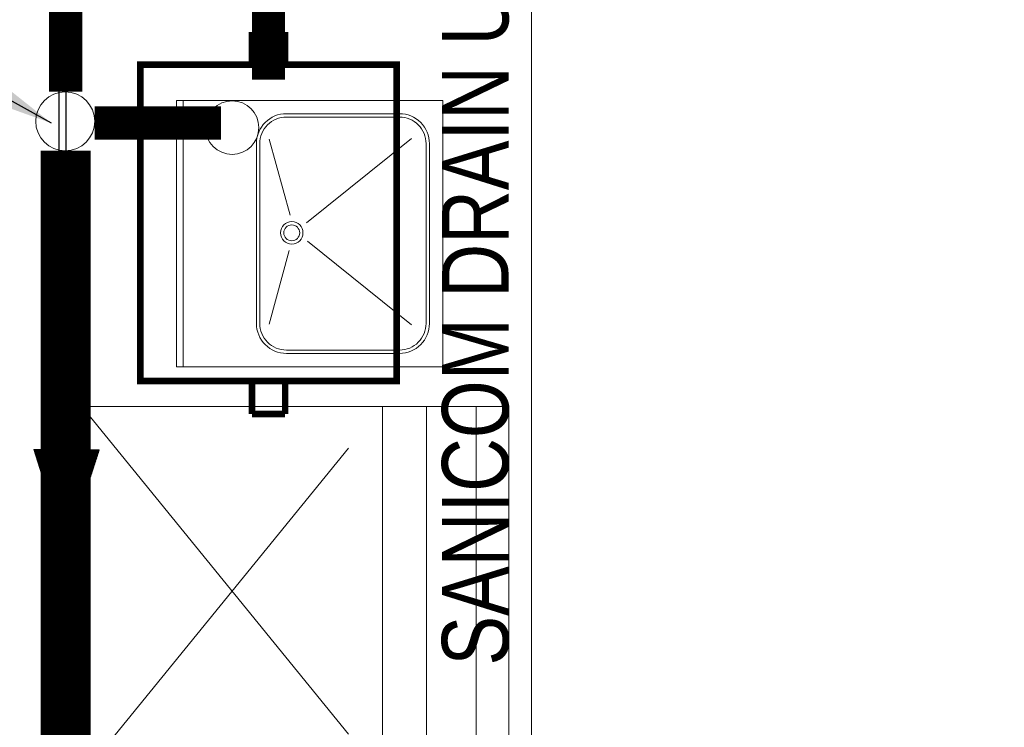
# Model space of a CAD drawing. Header units: millimetres. Extents: x 103872 to 294171, y 5570 to 32737.
# Tile 100 of 117: x 134489 to 135968, y 16204 to 17266. Entities that reach past the tile are written whole.
import ezdxf

# ---------------------------------------------------------------- set-up
doc = ezdxf.new("R2010")
doc.units = ezdxf.units.MM
doc.header["$LTSCALE"] = 2.5
doc.linetypes.add('( Hidden )', pattern=[0.375, 0.25, -0.125])
doc.linetypes.add('DASHED', pattern=[19.05, 12.7, -6.35])
for name, color, linetype, lineweight in [('00-ABM-PHE-DRAINAGE TEXT', 7, 'Continuous', 18), ('00-ABM-WASTE PIPE', 3, 'Continuous', 0), ('Dimension', 40, 'Continuous', 0), ('Flow Direction', 1, 'Continuous', 0), ('FURNITURES', 30, 'Continuous', 15), ('GREASE TRAP', 6, 'Continuous', 5), ('HATCH MEDIUM', 251, 'Continuous', 5), ('K Equipment', 30, 'Continuous', 9), ('K Equipment UC', 251, 'Continuous', 5), ('WALL', 132, 'Continuous', 25)]:
    doc.layers.add(name, color=color, linetype=linetype, lineweight=lineweight)
doc.styles.add('arial 0.80', font='arial.ttf', dxfattribs={"width": 0.8})
doc.styles.get("Standard").update_dxf_attribs({"font": 'GOTHIC.TTF'})
doc.dimstyles.get("Standard").update_dxf_attribs({"dimtxt": 0.18, "dimasz": 0.18, "dimexe": 0.18, "dimexo": 0.0625, "dimgap": 0.09, "dimtad": 0, "dimtih": 1, "dimtoh": 1, "dimdec": 4, "dimzin": 0, "dimdsep": 46, "dimtxsty": 'Standard', "dimcen": 0.09, "dimadec": 0, "dimazin": 0, "dimtfac": 1, "dimtdec": 4, "dimtofl": 0, "dimtmove": 0, "dimatfit": 3, "dimfxl": 1, "dimtolj": 1, "dimtzin": 0, "dimarcsym": 0})

# ---------------------------------------------------------------- blocks, each defined once
blk = doc.blocks.new('H-WASH')
at = {"layer": 'FURNITURES', "color": 8}
for p, q in [((-20, 0), (-20, -40)), ((20, 0), (-20, 0)), ((20, -40), (20, 0)), ((20, -1), (-20, -1)), ((-2.57, -16.93), (-13.62, -13.92)), ((2.78, -17.05), (14.19, -13.92)), ((-1.15, -19.69), (-13.72, -35.31)), ((1.6, -19.54), (14.29, -35.31)), ((-20, -40), (20, -40))]:
    blk.add_line(p, q, dxfattribs=at)
for points in [[(-13.5, -38), (13.5, -38, 0.414214), (18, -33.5), (18, -16.5, 0.414214), (13.5, -12), (-13.5, -12, 0.414214), (-18, -16.5), (-18, -33.5, 0.414214)], [(-13.5, -37.5), (13.5, -37.5, 0.414214), (17.5, -33.5), (17.5, -16.5, 0.414214), (13.5, -12.5), (-13.5, -12.5, 0.414214), (-17.5, -16.5), (-17.5, -33.5, 0.414214)]]:
    blk.add_lwpolyline(points, format="xyb", close=True, dxfattribs=at)
for radius in [1.69, 1.19]:
    blk.add_circle((0.1, -17.31), radius, dxfattribs=at)
blk = doc.blocks.new('*U41')
at = {"color": 8}
blk.add_lwpolyline([(0, -100), (7713.3, -100), (7713.3, -90), (0, -90)], close=True, dxfattribs=at)
blk = doc.blocks.new('A$Cb31a83a8')
at = {"linetype": 'DASHED', "ltscale": 20}
for p, q in [((0, 642, 0), (0, 452, 0)), ((555, 642, 0), (0, 642, 0)), ((555, 452, 0), (555, 642, 0)), ((555, 592.9, 0), (0, 592.9, 0)), ((555, 517.9, 0), (0, 517.9, 0)), ((555, 0, 0), (0, 452, 0)), ((0, 0, 0), (555, 452, 0))]:
    blk.add_line(p, q, dxfattribs=at)
at = {"linetype": 'DASHED', "ltscale": 20, "elevation": 0}
blk.add_lwpolyline([(0, 452), (555, 452), (555, 0), (0, 0)], close=True, dxfattribs=at)
blk = doc.blocks.new('ARCH')
at = {"layer": 'FURNITURES', "color": 8}
blk.add_line((116420.8, 14230.8), (116420.8, 17663.2), dxfattribs=at)
at = {"layer": 'HATCH MEDIUM', "color": 8, "linetype": '( Hidden )'}
blk.add_lwpolyline([(116475.7, 23100, 0.012104), (116626.4, 22552.9), (116848.5, 21889.1, 0.171223), (121824.6, 15883), (122435.6, 15541.4, 0.03154), (123786.4, 14943)], format="xyb", dxfattribs=at)
at = {"layer": 'K Equipment', "color": 8, "xscale": 10, "yscale": 10, "zscale": 10, "rotation": 89.99999999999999}
blk.add_blockref('H-WASH', (115887.4, 16945.3), dxfattribs=at)
at = {"layer": 'K Equipment UC', "color": 8, "rotation": 270}
blk.add_blockref('A$Cb31a83a8', (115744.9, 16685.7, 0), dxfattribs=at)
at = {"layer": 'WALL', "color": 8, "xscale": -1, "rotation": 89.99999999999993}
blk.add_blockref('*U41', (115620.8, 21923.9), dxfattribs=at)
blk = doc.blocks.new('arrow direction')
at = {"linetype": 'Continuous'}
h = blk.add_hatch(dxfattribs=at)
h.set_pattern_fill('ANSI31', color=256, scale=1.5)
h.set_pattern_definition([(45, (14896.56726, 162392.98008), (-0.13258252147, 0.13258252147), [])])
h.paths.add_polyline_path([(-46.29, -29.66), (46.29, 0), (24.24, 7.06), (-46.29, 29.66)])
blk.add_lwpolyline([(-46.29, -29.66), (46.29, 0), (46.29, 0), (-46.29, 29.66)], close=True, dxfattribs=at)
blk = doc.blocks.new('A$C2E265D50')
at = {"layer": 'GREASE TRAP', "const_width": 10}
blk.add_lwpolyline([(237.5, 192.5), (237.5, -192.5), (-237.5, -192.5), (-237.5, 192.5)], close=True, dxfattribs=at)
for points in [[(-237.5, 25), (-287, 25)], [(-287, 25), (-287, -25)], [(237.5, 25), (287, 25)], [(287, 25), (287, -25)], [(-237.5, -25), (-287, -25)], [(237.5, -25), (287, -25)]]:
    blk.add_lwpolyline(points, dxfattribs=at)

msp = doc.modelspace()

# ---------------------------------------------------------------- block references
at = {"layer": 'Dimension'}
msp.add_blockref('ARCH', (18837.3, 0), dxfattribs=at)

# ---------------------------------------------------------------- next in the draw order: linework, layer by layer
at = {"layer": '00-ABM-WASTE PIPE'}
for points, const_width, elevation in [([(136327.6, 18917.1), (136467.5, 19010.8), (136267.7, 19312.6), (134558.2, 19312.6), (134558.2, 17158.2)], 50, -37300.9), ([(134862.9, 17176.6), (134862.9, 17391.4), (134558.2, 17391.4)], 50, 0), ([(134791.3, 17111.1), (134601.6, 17111.1)], 50, -37302.1), ([(134558.2, 17069.6), (134558.2, 14210.6), (135890.5, 14210.6), (135891.3, 13184.3)], 75, -37300.9)]:
    msp.add_lwpolyline(points, dxfattribs=dict(at, const_width=const_width, elevation=elevation))
for centre, radius in [((134557.4, 17113.9, -74601.6), 44.3), ((134808.2, 17104.4), 40.2)]:
    msp.add_circle(centre, radius, dxfattribs=at)

# ---------------------------------------------------------------- next in the draw order: block references
at = {"xscale": -1, "rotation": 270}
msp.add_blockref('A$C2E265D50', (134862.9, 16961.2, 0), dxfattribs=at)
at = {"layer": 'Flow Direction', "xscale": -1.657176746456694, "yscale": 1.657176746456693, "zscale": 1.657176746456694, "rotation": 89.8352998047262}
msp.add_blockref('arrow direction', (134559.2, 16544.1), dxfattribs=at)

# ---------------------------------------------------------------- next in the draw order: texts
at = {"layer": '00-ABM-PHE-DRAINAGE TEXT', "style": 'arial 0.80', "width": 0.8}
msp.add_text('SANICOM DRAIN UNIT', height=100, rotation=90, dxfattribs=at).set_placement((135223.5, 16296.5))

# ---------------------------------------------------------------- next in the draw order: leaders
at = {"layer": '00-ABM-PHE-DRAINAGE TEXT'}
msp.add_leader([(134536.6, 17111.1), (134291.6, 17247.2), (133848.9, 17247.2)], dimstyle='Standard', override={"dimasz": 100}, dxfattribs=at)

doc.saveas('drawing.dxf')
